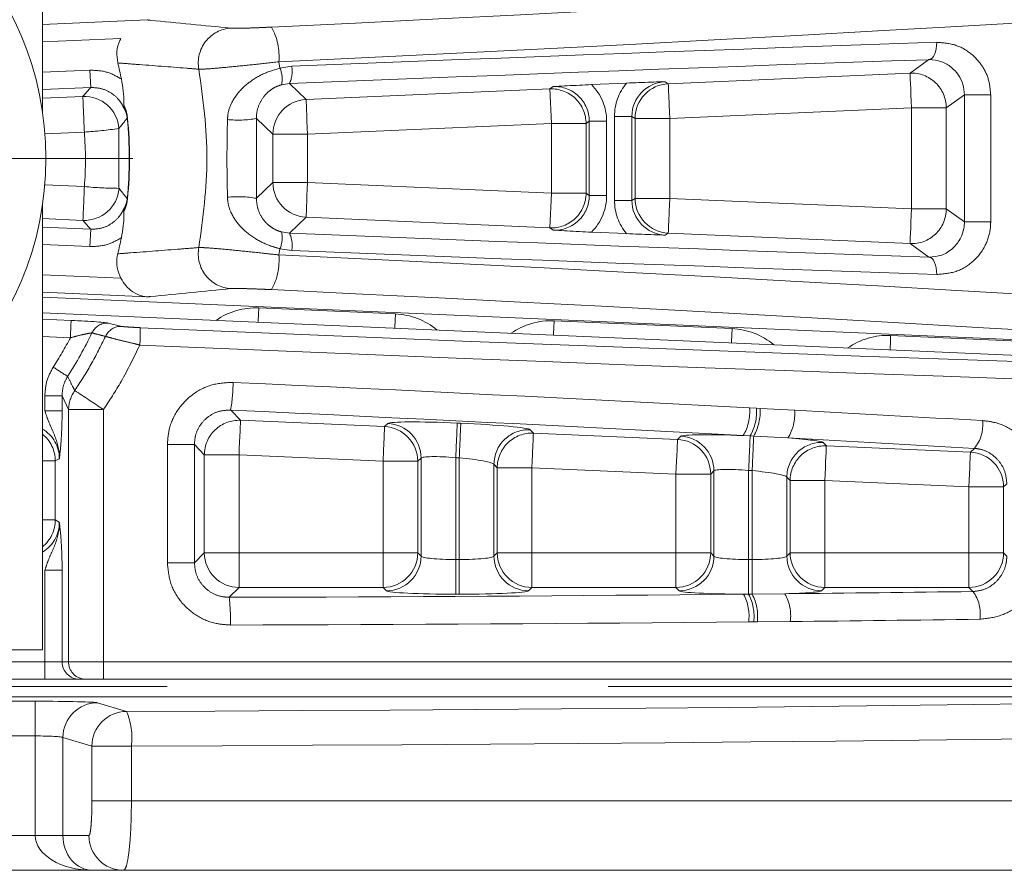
# Model space of a CAD drawing. Header units: millimetres. Extents: x 2 to 601, y 5 to 415.
# Tile 49 of 141: x 218.48 to 221.32, y 199.45 to 201.9. Entities that reach past the tile are written whole.
import ezdxf

# ---------------------------------------------------------------- set-up
doc = ezdxf.new("R2010")
doc.units = ezdxf.units.MM
doc.linetypes.add('PHANTOM', pattern=[12.7, 6.35, -1.27, 1.27, -1.27, 1.27, -1.27])

# ---------------------------------------------------------------- blocks, each defined once
blk = doc.blocks.new('SW_CENTERMARKSYMBOL_1')
at = {"color": 0, "linetype": 'Continuous', "lineweight": 0}
for p, q in [((0, 0.5), (0, 1.16)), ((0, 0), (0, 0.25)), ((-0.5, 0), (-1.16, 0)), ((0, 0), (-0.25, 0)), ((0, 0), (0, -0.25)), ((0, 0), (0.25, 0)), ((0.5, 0), (1.16, 0)), ((0, -0.5), (0, -1.16))]:
    blk.add_line(p, q, dxfattribs=at)

msp = doc.modelspace()

# ---------------------------------------------------------------- linework, layer by layer
at = {"color": 7, "linetype": 'Continuous', "lineweight": 15}
for p, q in [((218.549, 201.634), (218.549, 223.3845)), ((218.549, 201.885), (218.8507, 201.8982)), ((218.7749, 201.8449), (218.549, 201.835)), ((220.1302, 201.7119), (220.2308, 201.7163)), ((218.549, 200.0845), (218.549, 201.3649)), ((220.2308, 201.2827), (220.1302, 201.2871)), ((218.8507, 201.1008), (218.549, 201.1139)), ((218.549, 201.0995), (222.5673, 200.924)), ((218.549, 201.0547), (222.4944, 200.8824)), ((216.749, 200.0845), (218.549, 200.0845)), ((218.5557, 199.9995), (216.7423, 199.9995)), ((218.5557, 199.9995), (218.6553, 199.9995)), ((218.6739, 199.9995), (218.6553, 199.9995)), ((218.7242, 199.9995), (218.6739, 199.9995)), ((222.4558, 199.9995), (218.7242, 199.9995)), ((222.5388, 199.9487), (212.7186, 199.9487)), ((218.6931, 199.4495), (216.6049, 199.4495)), ((218.7823, 199.4495), (218.6931, 199.4495)), ((223.4626, 199.4495), (218.7823, 199.4495))]:
    msp.add_line(p, q, dxfattribs=at)
at = {"color": 7, "linetype": 'PHANTOM', "lineweight": 0}
for p, q in [((219.2297, 201.7776), (219.2329, 201.7596)), ((221.0472, 201.7449), (221.1019, 201.7838)), ((218.549, 201.7476), (218.6857, 201.7536)), ((218.6857, 201.7536), (218.6878, 201.7037)), ((219.2329, 201.7596), (219.2667, 201.7648)), ((220.3511, 201.7145), (221.0472, 201.7449)), ((219.2601, 201.7149), (219.2376, 201.7115)), ((219.2601, 201.7149), (219.308, 201.669)), ((220.3418, 201.7203), (220.3511, 201.7145)), ((218.6878, 201.7037), (218.549, 201.6976)), ((219.308, 201.669), (220.01, 201.6996)), ((220.01, 201.6996), (220.0193, 201.7062)), ((220.0144, 201.5997), (220.01, 201.6996)), ((218.549, 201.6728), (218.6652, 201.6778)), ((221.2039, 201.6823), (221.1516, 201.645)), ((221.2039, 201.6823), (221.2796, 201.6823)), ((221.2039, 201.3167), (221.2039, 201.6823)), ((221.2796, 201.6823), (221.2796, 201.3167)), ((221.0516, 201.645), (220.3554, 201.6146)), ((221.0516, 201.645), (221.1516, 201.645)), ((221.0516, 201.3539), (221.0516, 201.645)), ((221.1516, 201.645), (221.1516, 201.3539)), ((219.2124, 201.5691), (219.165, 201.6144)), ((219.165, 201.6144), (219.165, 201.3845)), ((220.0144, 201.5997), (219.3124, 201.5691)), ((220.1143, 201.5997), (220.0144, 201.5997)), ((220.0144, 201.3992), (220.0144, 201.5997)), ((220.1236, 201.6063), (220.1143, 201.5997)), ((220.1143, 201.5997), (220.1143, 201.3992)), ((220.1236, 201.6063), (220.1736, 201.6063)), ((220.1236, 201.3926), (220.1236, 201.6063)), ((220.1736, 201.6063), (220.1736, 201.3926)), ((220.2462, 201.6204), (220.1962, 201.6204)), ((220.1962, 201.3785), (220.1962, 201.6204)), ((220.2462, 201.6204), (220.2462, 201.3785)), ((220.2554, 201.6146), (220.2462, 201.6204)), ((220.2554, 201.3843), (220.2554, 201.6146)), ((220.2554, 201.6146), (220.3554, 201.6146)), ((220.3554, 201.6146), (220.3554, 201.3843)), ((218.6695, 201.5754), (218.5562, 201.5704)), ((218.7692, 201.5856), (218.7693, 201.4131)), ((219.2124, 201.4299), (219.2124, 201.5691)), ((219.3124, 201.5691), (219.2124, 201.5691)), ((219.3124, 201.5691), (219.3124, 201.4299)), ((219.165, 201.3845), (219.2124, 201.4299)), ((219.3124, 201.4299), (219.2124, 201.4299)), ((219.3124, 201.4299), (220.0144, 201.3992)), ((218.5558, 201.4232), (218.6697, 201.4182)), ((220.01, 201.2993), (220.0144, 201.3992)), ((220.1143, 201.3992), (220.0144, 201.3992)), ((220.1143, 201.3992), (220.1236, 201.3926)), ((220.1236, 201.3926), (220.1736, 201.3926)), ((220.2462, 201.3785), (220.1962, 201.3785)), ((220.2462, 201.3785), (220.2554, 201.3843)), ((220.2554, 201.3843), (220.3554, 201.3843)), ((220.3554, 201.3843), (221.0516, 201.3539)), ((221.0516, 201.3539), (221.1516, 201.3539)), ((221.1516, 201.3539), (221.2039, 201.3167)), ((218.6653, 201.321), (218.549, 201.3261)), ((219.308, 201.33), (219.2601, 201.2841)), ((220.01, 201.2993), (219.308, 201.33)), ((221.2039, 201.3167), (221.2796, 201.3167)), ((218.549, 201.3014), (218.6878, 201.2953)), ((218.6878, 201.2953), (218.6857, 201.2454)), ((219.2376, 201.2875), (219.2601, 201.2841)), ((220.0193, 201.2928), (220.01, 201.2993)), ((220.3511, 201.2844), (220.3418, 201.2787)), ((221.0472, 201.254), (220.3511, 201.2844)), ((218.6857, 201.2454), (218.549, 201.2513)), ((219.2329, 201.2393), (219.2297, 201.2214)), ((219.2667, 201.2341), (219.2329, 201.2393)), ((221.1019, 201.2152), (221.0472, 201.254)), ((218.549, 201.164), (218.7749, 201.1541)), ((219.1721, 201.0688), (219.5654, 201.0517)), ((218.549, 201.0365), (218.6315, 201.0329)), ((220.0221, 201.0317), (220.5349, 201.0093)), ((218.738, 201.0253), (218.7772, 201.0158)), ((218.6293, 200.9829), (218.549, 200.9864)), ((220.9915, 200.9894), (221.5043, 200.967)), ((218.5557, 200.8159), (218.6055, 200.8159)), ((218.5557, 200.7724), (218.5557, 200.8159)), ((218.6241, 200.776), (218.6055, 200.8159)), ((218.6055, 200.8159), (218.6055, 200.7724)), ((220.5852, 200.7812), (220.6053, 200.78)), ((220.6053, 200.78), (220.6156, 200.7794)), ((220.6156, 200.7794), (220.715, 200.7742)), ((218.5557, 200.7724), (218.6055, 200.7724)), ((218.6241, 200.776), (218.7246, 200.776)), ((218.6241, 200.0495), (218.6241, 200.776)), ((218.7246, 200.776), (218.7246, 200.0495)), ((219.0909, 200.7747), (219.1192, 200.7452)), ((219.1192, 200.7452), (219.5342, 200.7271)), ((219.5342, 200.7271), (219.5436, 200.7361)), ((219.7433, 200.7374), (219.7536, 200.7369)), ((219.9533, 200.7183), (219.9627, 200.7084)), ((219.9627, 200.7084), (220.3777, 200.6903)), ((220.3777, 200.6903), (220.3872, 200.6993)), ((220.5869, 200.7004), (220.5669, 200.7014)), ((220.5971, 200.6998), (220.5869, 200.7004)), ((220.6958, 200.6944), (220.5971, 200.6998)), ((218.9086, 200.6753), (218.9864, 200.6753)), ((218.9086, 200.3352), (218.9086, 200.6753)), ((218.9864, 200.6753), (218.9864, 200.3352)), ((219.015, 200.6454), (218.9864, 200.6753)), ((220.7968, 200.6814), (220.8063, 200.6715)), ((220.8063, 200.6715), (221.2213, 200.6534)), ((221.2213, 200.6534), (221.2328, 200.6645)), ((218.5975, 200.6346), (218.5859, 200.6281)), ((219.015, 200.3638), (219.015, 200.6454)), ((219.1149, 200.6454), (219.015, 200.6454)), ((219.1149, 200.6454), (219.1149, 200.3638)), ((219.5298, 200.6273), (219.1149, 200.6454)), ((219.6391, 200.6364), (219.6297, 200.6273)), ((219.6391, 200.3543), (219.6391, 200.6364)), ((219.7492, 200.6371), (219.739, 200.6376)), ((219.739, 200.6376), (219.739, 200.3444)), ((219.7492, 200.3444), (219.7492, 200.6371)), ((218.549, 200.6281), (218.5859, 200.6281)), ((218.5859, 200.6281), (218.5859, 200.4585)), ((219.5298, 200.3638), (219.5298, 200.6273)), ((219.6297, 200.6273), (219.5298, 200.6273)), ((219.6297, 200.6273), (219.6297, 200.3638)), ((219.8491, 200.6185), (219.8491, 200.3543)), ((219.8585, 200.6086), (219.8491, 200.6185)), ((219.8585, 200.3638), (219.8585, 200.6086)), ((219.9584, 200.6086), (219.8585, 200.6086)), ((219.9584, 200.6086), (219.9584, 200.3638)), ((220.3733, 200.5905), (219.9584, 200.6086)), ((220.4732, 200.5905), (220.3733, 200.5905)), ((220.3733, 200.3638), (220.3733, 200.5905)), ((220.4827, 200.5995), (220.4732, 200.5905)), ((220.4732, 200.5905), (220.4732, 200.3638)), ((220.4827, 200.3543), (220.4827, 200.5995)), ((220.5927, 200.6003), (220.5825, 200.6008)), ((220.5825, 200.6008), (220.5825, 200.3444)), ((220.5927, 200.3444), (220.5927, 200.6003)), ((220.6926, 200.5817), (220.6926, 200.3543)), ((220.7021, 200.5718), (220.6926, 200.5817)), ((220.7021, 200.3638), (220.7021, 200.5718)), ((220.8019, 200.5718), (220.7021, 200.5718)), ((221.2169, 200.5537), (220.8019, 200.5718)), ((220.8019, 200.5718), (220.8019, 200.3638)), ((221.3167, 200.5537), (221.2169, 200.5537)), ((221.2169, 200.3638), (221.2169, 200.5537)), ((221.326, 200.5625), (221.3167, 200.5537)), ((221.3167, 200.5537), (221.3167, 200.3638)), ((218.5859, 200.4585), (218.549, 200.4585)), ((218.5859, 200.4585), (218.5975, 200.4515)), ((218.9864, 200.3352), (219.015, 200.3638)), ((219.1149, 200.3638), (219.015, 200.3638)), ((219.1149, 200.3638), (219.1149, 200.2639)), ((219.1149, 200.3638), (219.5298, 200.3638)), ((219.5298, 200.3638), (219.5298, 200.2639)), ((219.6297, 200.3638), (219.5298, 200.3638)), ((219.6297, 200.3638), (219.6391, 200.3543)), ((219.8491, 200.3543), (219.8585, 200.3638)), ((219.9584, 200.3638), (219.8585, 200.3638)), ((219.9584, 200.2639), (219.9584, 200.3638)), ((219.9584, 200.3638), (220.3733, 200.3638)), ((220.3733, 200.2639), (220.3733, 200.3638)), ((220.4732, 200.3638), (220.3733, 200.3638)), ((220.4732, 200.3638), (220.4827, 200.3543)), ((220.6926, 200.3543), (220.7021, 200.3638)), ((220.8019, 200.3638), (220.7021, 200.3638)), ((220.8019, 200.2639), (220.8019, 200.3638)), ((220.8019, 200.3638), (221.2169, 200.3638)), ((221.2169, 200.2639), (221.2169, 200.3638)), ((221.3167, 200.3638), (221.2169, 200.3638)), ((221.3167, 200.3638), (221.326, 200.3545)), ((218.9086, 200.3352), (218.9864, 200.3352)), ((219.739, 200.3444), (219.739, 200.2445)), ((219.739, 200.3444), (219.7492, 200.3444)), ((219.7492, 200.3444), (219.7492, 200.2445)), ((220.5825, 200.2446), (220.5825, 200.3444)), ((220.5825, 200.3444), (220.5927, 200.3444)), ((220.5927, 200.2447), (220.5927, 200.3444)), ((218.6055, 200.3137), (218.5557, 200.3137)), ((218.5557, 200.0495), (218.5557, 200.3137)), ((218.6055, 200.3137), (218.6055, 200.0495)), ((219.1149, 200.2639), (219.0866, 200.2356)), ((219.5298, 200.2639), (219.1149, 200.2639)), ((219.5393, 200.2544), (219.5298, 200.2639)), ((219.7492, 200.2445), (219.739, 200.2445)), ((219.9584, 200.2639), (219.9489, 200.2544)), ((220.3733, 200.2639), (219.9584, 200.2639)), ((220.3828, 200.2544), (220.3733, 200.2639)), ((220.5679, 200.2445), (220.5825, 200.2446)), ((220.5825, 200.2446), (220.5927, 200.2447)), ((220.5927, 200.2447), (220.6869, 200.2457)), ((220.8019, 200.2639), (220.7925, 200.2544)), ((221.2169, 200.2639), (220.8019, 200.2639)), ((221.2286, 200.2522), (221.2169, 200.2639)), ((220.5974, 200.1648), (220.5827, 200.1646)), ((220.6077, 200.165), (220.5974, 200.1648)), ((220.7026, 200.1659), (220.6077, 200.165)), ((216.7423, 200.0495), (218.5557, 200.0495)), ((218.5557, 199.9995), (218.5557, 200.0495)), ((218.6055, 200.0495), (218.5557, 200.0495)), ((218.6055, 200.0495), (218.6241, 200.0495)), ((218.6241, 200.0495), (218.7246, 200.0495)), ((218.7246, 200.0495), (222.4806, 200.0495)), ((212.5578, 199.9787), (222.5388, 199.9787)), ((216.7698, 199.9363), (218.5282, 199.9363)), ((218.5282, 199.8363), (218.5282, 199.9363)), ((218.7075, 199.932), (218.791, 199.907)), ((218.5282, 199.8363), (216.7698, 199.8363)), ((218.5282, 199.5495), (218.5282, 199.8363)), ((218.6079, 199.832), (218.6079, 199.5495)), ((218.6914, 199.807), (218.6079, 199.832)), ((218.6914, 199.6495), (218.6914, 199.807)), ((218.8051, 199.807), (218.6914, 199.807)), ((218.8051, 199.807), (218.8051, 199.6495)), ((218.6914, 199.6495), (218.8051, 199.6495)), ((218.8051, 199.6495), (223.6401, 199.6495)), ((216.7698, 199.5495), (218.5282, 199.5495)), ((218.6079, 199.5495), (218.5282, 199.5495)), ((218.6079, 199.5495), (218.6827, 199.5495))]:
    msp.add_line(p, q, dxfattribs=at)
at = {"color": 7, "linetype": 'PHANTOM', "lineweight": 0, "flags": 128}
for points in [[(221.1019, 201.7838), (221.1065, 201.785), (221.1108, 201.7881), (221.1148, 201.7928), (221.1182, 201.799), (221.1209, 201.8065), (221.1228, 201.815), (221.1239, 201.8242), (221.1241, 201.8337)], [(221.0516, 201.645), (221.0507, 201.6643), (221.0499, 201.6829), (221.0492, 201.7), (221.0485, 201.7151), (221.048, 201.7275), (221.0476, 201.7368), (221.0473, 201.7427), (221.0472, 201.7449)], [(219.3124, 201.5691), (219.3115, 201.5884), (219.3107, 201.6069), (219.31, 201.624), (219.3093, 201.6391), (219.3088, 201.6515), (219.3084, 201.6609), (219.3081, 201.6668), (219.308, 201.669)], [(219.3124, 201.4299), (219.3115, 201.4106), (219.3107, 201.392), (219.31, 201.3749), (219.3093, 201.3598), (219.3088, 201.3474), (219.3084, 201.3381), (219.3081, 201.3322), (219.308, 201.33)], [(221.0516, 201.3539), (221.0507, 201.3346), (221.0499, 201.3161), (221.0492, 201.299), (221.0485, 201.2839), (221.048, 201.2715), (221.0476, 201.2621), (221.0473, 201.2562), (221.0472, 201.254)], [(221.1019, 201.2152), (221.1065, 201.2139), (221.1108, 201.2109), (221.1148, 201.2061), (221.1182, 201.1999), (221.1209, 201.1924), (221.1228, 201.1839), (221.1239, 201.1747), (221.1241, 201.1652)], [(219.1721, 201.0688), (219.1712, 201.0498), (219.1704, 201.0314), (219.1703, 201.0276)], [(219.5654, 201.0517), (219.5646, 201.0326), (219.5638, 201.0142), (219.5637, 201.0104)], [(220.0221, 201.0317), (220.0212, 201.0127), (220.0204, 200.9943), (220.0203, 200.9905)], [(220.5349, 201.0093), (220.534, 200.9903), (220.5333, 200.9719), (220.5331, 200.9681)], [(220.9915, 200.9894), (220.9907, 200.9703), (220.9899, 200.952), (220.9897, 200.9481)], [(219.1192, 200.7452), (219.1191, 200.7424), (219.1188, 200.7362), (219.1184, 200.7266), (219.1179, 200.7142), (219.1172, 200.6993), (219.1165, 200.6825), (219.1157, 200.6643), (219.1149, 200.6454)], [(220.3733, 200.5905), (220.3742, 200.6093), (220.375, 200.6275), (220.3757, 200.6444), (220.3763, 200.6593), (220.3769, 200.6717), (220.3773, 200.6812), (220.3776, 200.6875), (220.3777, 200.6903)], [(220.8019, 200.5718), (220.8028, 200.5906), (220.8035, 200.6088), (220.8043, 200.6256), (220.8049, 200.6405), (220.8055, 200.653), (220.8059, 200.6625), (220.8062, 200.6688), (220.8063, 200.6715)], [(221.2169, 200.5537), (221.2177, 200.5725), (221.2185, 200.5907), (221.2193, 200.6075), (221.2199, 200.6224), (221.2204, 200.6349), (221.2209, 200.6444), (221.2211, 200.6506), (221.2213, 200.6534)]]:
    msp.add_lwpolyline(points, dxfattribs=at)
at = {"color": 7, "linetype": 'Continuous', "lineweight": 15}
msp.add_circle((217.649, 201.4995), 0.91, dxfattribs=at)
at = {"color": 7, "linetype": 'PHANTOM', "lineweight": 0}
for centre, radius, start, end in [((219.0976, 201.7747), 0.0999, 93.3405, 190.6656), ((219.0582, 201.793), 0.1722, 354.8512, 29.3483), ((219.1578, 201.7279), 0.0815, 348.3729, 22.9318), ((219.1873, 201.75), 0.0808, 334.2363, 10.5912), ((221.0515, 201.645), 0.1001, 0.0428, 92.4494), ((220.3555, 201.6146), 0.1, 92.5236, 179.987), ((270.6909, 203.8633), 50.3857, 182.44417, 182.55787), ((220.0143, 201.5997), 0.1, 0.0171, 92.4752), ((218.6694, 201.5778), 0.1001, 4.4838, 92.4119), ((246.2439, 202.7944), 27.6013, 182.31857, 182.53145), ((219.3124, 201.5691), 0.1, 92.5123, 179.984), ((218.7943, 201.6059), 0.0097, 93.4914, 97.8784), ((217.649, 201.4995), 1.1499, 354.2075, 5.7925), ((217.649, 201.4995), 1.1506, 354.2075, 5.7925), ((219.1127, 201.9024), 0.2927, 263.9199, 280.2944), ((218.6125, 202.6161), 1.0423, 273.1362, 278.6457), ((217.649, 201.4959), 1.0236, 355.6457, 4.451), ((219.3124, 201.4299), 0.1, 180.016, 267.4877), ((201.1108, 202.1575), 17.5745, 357.27191, 357.5892), ((218.6696, 201.421), 0.1001, 267.5713, 355.5247), ((218.772, 202.4499), 1.0367, 264.3344, 269.8499), ((218.7943, 201.393), 0.0097, 262.1216, 266.5086), ((219.1127, 201.0965), 0.2927, 79.7056, 96.0801), ((220.0143, 201.3992), 0.1, 267.5248, 359.9829), ((220.3555, 201.3843), 0.1, 180.013, 267.4764), ((270.6909, 199.1357), 50.3857, 177.44213, 177.55583), ((221.0515, 201.354), 0.1001, 267.5506, 359.9572), ((219.1578, 201.2711), 0.0815, 337.0682, 11.6271), ((219.1873, 201.249), 0.0808, 349.4088, 25.7637), ((219.0976, 201.2243), 0.0999, 169.3344, 266.6595), ((219.0582, 201.2059), 0.1722, 330.6516, 5.1489), ((249.2098, 199.6789), 30.6083, 177.46473, 177.55826), ((218.7363, 200.9758), 0.0496, 88.1122, 154.9135), ((218.7756, 200.9661), 0.0497, 88.1638, 155.2423), ((218.1077, 201.005), 0.723, 356.5984, 0.5564), ((217.649, 201.4995), 1.108, 327.1508, 332.2141), ((217.649, 201.4995), 1.1573, 327.1508, 334.2551), ((236.4239, 228.4886), 32.8577, 237.10711, 237.19297), ((218.5882, 200.8591), 0.5097, 350.4734, 359.4886), ((218.7229, 200.7742), 0.0988, 144.9205, 178.9671), ((214.7839, 194.9494), 7.0341, 55.92822, 56.73628), ((220.4499, 200.7701), 0.1358, 329.5791, 4.6767), ((220.4642, 200.7706), 0.1414, 330.2039, 3.8131), ((220.4723, 200.7707), 0.1435, 330.3946, 3.4691), ((220.5868, 200.7629), 0.1286, 327.8556, 5.07), ((219.1152, 200.6451), 0.1002, 87.688, 179.8023), ((145.6651, 203.8899), 73.9367, 357.470904, 357.548291), ((219.5295, 200.627), 0.1001, 0.1565, 87.3455), ((219.5389, 200.6361), 0.1002, 0.179, 87.3231), ((211.2692, 201.0559), 8.4801, 357.17224, 357.84696), ((145.8766, 203.9001), 73.9446, 357.470909, 357.548287), ((221.1483, 200.7326), 0.1085, 321.1665, 6.231), ((218.4854, 200.6276), 0.1005, 0.2689, 50.7178), ((219.9493, 200.6181), 0.1002, 87.688, 179.8022), ((219.9587, 200.6083), 0.1002, 87.6934, 179.81), ((271.7609, 198.4055), 51.8494, 177.45442, 177.56477), ((220.3825, 200.5992), 0.1002, 0.1852, 87.3168), ((139.9706, 204.1821), 80.6915, 357.456175, 357.52696), ((302.3044, 197.0868), 81.7872, 177.46809, 177.537863), ((220.373, 200.5902), 0.1002, 0.1852, 87.3168), ((220.7928, 200.5813), 0.1002, 87.6934, 179.81), ((220.8022, 200.5715), 0.1002, 87.6882, 179.8151), ((221.2166, 200.5534), 0.1002, 0.1571, 87.3307), ((218.4853, 200.4591), 0.1006, 309.31, 359.683), ((219.1152, 200.3641), 0.1002, 180.2008, 269.8052), ((219.5295, 200.3641), 0.1002, 270.1813, 359.8264), ((219.539, 200.3546), 0.1002, 270.1751, 359.8188), ((219.9493, 200.3546), 0.1002, 180.187, 269.8191), ((219.9587, 200.3641), 0.1002, 180.1813, 269.8246), ((220.373, 200.3641), 0.1002, 270.1754, 359.8187), ((220.3825, 200.3547), 0.1002, 270.1946, 359.7993), ((220.7928, 200.3546), 0.1002, 180.1813, 269.8111), ((220.8022, 200.3641), 0.1002, 180.1736, 269.8187), ((221.2166, 200.3641), 0.1002, 270.1813, 359.8264), ((220.4491, 200.1813), 0.1346, 352.8818, 28.0176), ((220.4601, 200.1806), 0.1382, 353.4607, 27.6272), ((220.468, 200.18), 0.1405, 353.8386, 27.3986), ((220.5755, 200.1824), 0.1281, 352.5721, 29.6145), ((221.1422, 200.1884), 0.1074, 351.3772, 36.4469), ((218.5683, 200.1732), 0.522, 358.085, 6.8706), ((218.6554, 200.0494), 0.0499, 179.8953, 269.8817), ((218.674, 200.0494), 0.0499, 179.8953, 269.9091), ((217.3365, 200.0364), 1.3882, 358.4763, 0.5402), ((218.708, 199.8319), 0.1001, 90.2553, 179.9345), ((218.7915, 199.8069), 0.1001, 90.2614, 179.9422), ((218.6059, 199.8299), 0.2005, 353.4556, 22.6176), ((218.7825, 199.5493), 0.0998, 179.8897, 269.8873)]:
    msp.add_arc(centre, radius, start, end, dxfattribs=at)
at = {"color": 7, "linetype": 'Continuous', "lineweight": 15}
for start, end in [(11.4657, 13.8204), (346.1796, 348.5343)]:
    msp.add_arc((217.649, 201.4995), 1.15, start, end, dxfattribs=at)
at = {"color": 7, "linetype": 'PHANTOM', "lineweight": 0}
for centre, major_axis, ratio, start_param, end_param in [((218.2085, 201.9852), (5.8647, 0.2562), 0.026161, 4.882562, 5.550835), ((218.2129, 201.8854), (5.9647, 0.2562), 0.025724, 4.8826, 5.582202), ((218.2129, 201.6175), (5.9647, 0.2583), 0.017293, 1.06016, 1.392436), ((218.2151, 201.5675), (5.9147, 0.2583), 0.017438, 1.060147, 1.392423), ((220.0236, 201.6063), (-0.1223, -0.087), 0.999484, 2.523847, 3.304561), ((220.3462, 201.6203), (-0.1273, 0.0794), 0.999524, 6.147041, 6.840532), ((220.3462, 201.6203), (0.0849, -0.053), 0.999049, 2.172212, 3.698939), ((220.0236, 201.6063), (0.0816, 0.058), 0.998969, 5.665439, 7.27939), ((220.0236, 201.3927), (0.0816, -0.058), 0.998969, 5.28698, 6.900931), ((220.0236, 201.3927), (0.1223, -0.087), 0.999484, 6.120217, 6.900931), ((220.3462, 201.3786), (0.1273, 0.0794), 0.999524, 2.584246, 3.277737), ((220.3462, 201.3786), (0.0849, 0.053), 0.999049, 2.584246, 4.110973), ((218.2151, 201.4314), (5.9147, -0.2583), 0.017438, 4.890762, 5.223038), ((218.2129, 201.3815), (5.9647, -0.2583), 0.017293, 4.890749, 5.223026), ((218.2129, 201.1136), (5.9647, -0.2562), 0.025724, 0.700983, 1.400585), ((218.2085, 201.0137), (5.8647, -0.2562), 0.026161, 0.73235, 1.400623), ((219.1636, 200.8689), (0.1385, -0.1447), 0.998727, 2.335014, 2.989083), ((219.5565, 200.8517), (-0.1446, -0.1385), 0.998834, 3.250522, 3.904591), ((220.0136, 200.8318), (0.1385, -0.1447), 0.998727, 2.335014, 2.989083), ((218.6343, 201.3886), (10.532, -0.4604), 0.034887, 4.732561, 5.085454), ((220.5259, 200.8094), (-0.1446, -0.1385), 0.998834, 3.250522, 3.904591), ((220.983, 200.7895), (0.1385, -0.1447), 0.998727, 2.335014, 2.989083), ((218.6321, 201.3387), (10.582, -0.4604), 0.034723, 4.732547, 5.086117), ((218.6321, 200.3243), (10.582, -0.4598), 0.051963, 1.387426, 1.529019), ((218.6286, 200.2445), (10.502, -0.4598), 0.052358, 1.38746, 1.529053), ((218.6321, 200.3243), (10.582, -0.4598), 0.051963, 1.322467, 1.37493), ((218.4967, 200.6339), (0.0883, 0.0491), 0.990116, 5.777912, 6.805504), ((219.7434, 200.7269), (0.2, -0.0088), 0.052358, 1.573089, 3.091525), ((219.7536, 200.7264), (0.2, -0.0088), 0.052358, 0.054652, 1.573089), ((220.5869, 200.69), (0.2, -0.0088), 0.052358, 1.67307, 3.091525), ((218.6286, 200.2445), (10.502, -0.4598), 0.052358, 1.322501, 1.374964), ((220.5971, 200.6896), (0.2, -0.0088), 0.052358, 0.054652, 1.057241), ((219.739, 200.6271), (0.1, -0.0088), 0.104113, 1.579988, 3.098424), ((219.7492, 200.6267), (0.1, -0.0088), 0.104113, 0.061551, 1.579988), ((220.5825, 200.5903), (0.1, -0.0088), 0.104113, 1.579988, 3.098424), ((220.5927, 200.5898), (0.1, -0.0088), 0.104113, 0.061551, 1.579988), ((218.4967, 200.4522), (0.0867, -0.0519), 0.989746, 5.792855, 6.820609), ((219.739, 200.3549), (0.1, 0), 0.104816, 3.193953, 4.712389), ((219.7492, 200.3549), (0.1, 0), 0.104816, 4.712389, 6.230825), ((220.5825, 200.3549), (0.1, 0), 0.104816, 3.193953, 4.712389), ((220.5927, 200.3549), (0.1, 0), 0.104816, 4.712389, 6.230825), ((218.6321, 200.7855), (10.502, 0), 0.052408, 4.755675, 4.897777), ((219.739, 200.255), (0.2, 0), 0.052408, 3.193953, 4.712389), ((219.7492, 200.255), (0.2, 0), 0.052408, 4.712389, 6.230825), ((220.5825, 200.255), (0.2, 0), 0.052408, 3.193953, 4.639321), ((220.5927, 200.255), (0.2, 0), 0.052408, 5.20266, 6.230825), ((218.6321, 200.7855), (10.502, 0), 0.052408, 4.909317, 4.962216), ((218.6321, 200.7056), (10.582, 0), 0.052012, 4.755675, 4.897777), ((218.6321, 200.7056), (10.582, 0), 0.052012, 4.909317, 4.962216), ((218.5282, 199.9316), (0.18, 0), 0.026186, 0.087266, 1.570796), ((217.649, 200.117), (8.1, 0), 0.026186, 4.853852, 5.360738), ((217.649, 200.017), (8.2, 0), 0.025867, 4.853852, 5.368432), ((218.5282, 199.8316), (0.08, 0), 0.058918, 0.087266, 1.570796), ((218.6931, 199.5495), (0.1649, 0), 0.606283, 3.141593, 4.712389)]:
    msp.add_ellipse(centre, major_axis=major_axis, ratio=ratio, start_param=start_param, end_param=end_param, dxfattribs=at)
at = {"color": 7, "linetype": 'Continuous', "lineweight": 15}
msp.add_ellipse((218.6931, 199.5495), major_axis=(0, 0.1), ratio=0.85244, start_param=1.570796, end_param=3.141593, dxfattribs=at)
at = {"color": 7, "linetype": 'PHANTOM', "lineweight": 0}
for points, knots in [([(218.8507, 201.8982), (218.8537, 201.8979), (218.9348, 201.89), (219.0148, 201.8821), (219.0918, 201.8745)], [0, 0, 0, 0, 0.0372522, 1, 1, 1, 1]), ([(219.0918, 201.8745), (219.0934, 201.8744), (219.0978, 201.8741), (219.1141, 201.8741), (219.141, 201.8747), (219.174, 201.8759), (219.1969, 201.8769), (219.2083, 201.8774)], [0, 0, 0, 0, 0.130369, 0.346357, 0.563991, 0.781919, 1, 1, 1, 1]), ([(221.1241, 201.8337), (221.1429, 201.8323), (221.1779, 201.8297), (221.2224, 201.8041), (221.2543, 201.77), (221.2754, 201.7285), (221.2782, 201.6977), (221.2796, 201.6823)], [0, 0, 0, 0, 0.247231, 0.4589, 0.646429, 0.823171, 1, 1, 1, 1]), ([(218.9994, 201.7562), (218.9874, 201.7572), (218.9276, 201.762), (218.8498, 201.768), (218.7836, 201.7729), (218.7657, 201.7742)], [0, 0, 0, 0, 0.154454, 0.772261, 1, 1, 1, 1]), ([(219.2297, 201.7776), (219.2071, 201.775), (219.1618, 201.77), (219.0966, 201.7634), (219.0434, 201.7585), (219.0112, 201.7562), (219.0026, 201.7562), (218.9994, 201.7562)], [0, 0, 0, 0, 0.21752, 0.435116, 0.652695, 0.869179, 1, 1, 1, 1]), ([(218.6857, 201.7536), (218.7027, 201.7528), (218.7349, 201.7514), (218.7629, 201.7356), (218.7761, 201.7281)], [0, 0, 0, 0, 0.529139, 1, 1, 1, 1]), ([(218.9994, 201.2428), (219.011, 201.3282), (219.0344, 201.4993), (219.0111, 201.6705), (218.9994, 201.7562)], [0, 0, 0, 0, 0.49928, 1, 1, 1, 1]), ([(219.0817, 201.6114), (219.0821, 201.6165), (219.0835, 201.6359), (219.092, 201.6575), (219.111, 201.6885), (219.1384, 201.7165), (219.1843, 201.7447), (219.2164, 201.7546), (219.2329, 201.7596)], [0, 0, 0, 0, 0.06586, 0.251423, 0.308448, 0.572128, 0.780872, 1, 1, 1, 1]), ([(218.6652, 201.6778), (218.6688, 201.6819), (218.6764, 201.6905), (218.6838, 201.6991), (218.6878, 201.7037)], [0, 0, 0, 0, 0.468183, 1, 1, 1, 1]), ([(218.7838, 201.6438), (218.7809, 201.6495), (218.773, 201.6652), (218.7522, 201.6859), (218.7217, 201.7018), (218.6991, 201.7031), (218.6878, 201.7037)], [0, 0, 0, 0, 0.159167, 0.439252, 0.719689, 1, 1, 1, 1]), ([(219.2376, 201.7115), (219.2314, 201.7094), (219.2231, 201.7067), (219.2078, 201.6982), (219.1899, 201.6839), (219.1731, 201.6589), (219.1656, 201.6338), (219.1651, 201.6179), (219.165, 201.6144)], [0, 0, 0, 0, 0.143236, 0.189409, 0.380564, 0.650937, 0.92349, 1, 1, 1, 1]), ([(218.783, 201.6528), (218.7843, 201.6502), (218.7868, 201.6448), (218.7899, 201.636), (218.7918, 201.6282), (218.7929, 201.6226), (218.7934, 201.6184), (218.7937, 201.6156)], [0, 0, 0, 0, 0.316219, 0.65683, 0.766498, 0.849452, 1, 1, 1, 1]), ([(218.793, 201.6155), (218.7929, 201.6169), (218.7926, 201.6188), (218.7919, 201.623), (218.7904, 201.6295), (218.7875, 201.6372), (218.7852, 201.6413), (218.7838, 201.6438)], [0, 0, 0, 0, 0.071858, 0.10474, 0.250944, 0.541123, 1, 1, 1, 1]), ([(218.793, 201.6155), (218.7886, 201.61), (218.7807, 201.6), (218.7727, 201.59), (218.7692, 201.5856)], [0, 0, 0, 0, 0.5595508, 1, 1, 1, 1]), ([(219.0817, 201.3876), (219.081, 201.4209), (219.0795, 201.4954), (219.0809, 201.5701), (219.0817, 201.6114)], [0, 0, 0, 0, 0.446598, 1, 1, 1, 1]), ([(218.7693, 201.4131), (218.7729, 201.4087), (218.7809, 201.3988), (218.7887, 201.3889), (218.793, 201.3834)], [0, 0, 0, 0, 0.443621, 1, 1, 1, 1]), ([(218.7937, 201.3834), (218.7934, 201.3806), (218.7929, 201.3763), (218.7918, 201.3707), (218.7899, 201.3629), (218.7868, 201.3542), (218.7843, 201.3487), (218.783, 201.3461)], [0, 0, 0, 0, 0.150548, 0.233502, 0.34317, 0.683781, 1, 1, 1, 1]), ([(218.7838, 201.3552), (218.7852, 201.3576), (218.7875, 201.3617), (218.7904, 201.3695), (218.792, 201.3764), (218.7927, 201.3808), (218.7929, 201.3828), (218.793, 201.3834)], [0, 0, 0, 0, 0.458842, 0.748998, 0.895191, 0.965429, 1, 1, 1, 1]), ([(219.2329, 201.2393), (219.2242, 201.2417), (219.1999, 201.2485), (219.1594, 201.2679), (219.1192, 201.2996), (219.0935, 201.3359), (219.0831, 201.3668), (219.082, 201.3828), (219.0817, 201.3876)], [0, 0, 0, 0, 0.116369, 0.323497, 0.566713, 0.792342, 0.938901, 1, 1, 1, 1]), ([(219.165, 201.3845), (219.1656, 201.3762), (219.1663, 201.3654), (219.1718, 201.346), (219.1811, 201.3264), (219.1991, 201.3066), (219.2155, 201.2962), (219.2273, 201.2907), (219.2333, 201.2888), (219.2376, 201.2875)], [0, 0, 0, 0, 0.183816, 0.238043, 0.481312, 0.717359, 0.862377, 0.899984, 1, 1, 1, 1]), ([(218.6878, 201.2953), (218.6991, 201.2959), (218.7217, 201.2971), (218.7522, 201.313), (218.773, 201.3338), (218.7809, 201.3495), (218.7838, 201.3552)], [0, 0, 0, 0, 0.280311, 0.560748, 0.840833, 1, 1, 1, 1]), ([(218.6878, 201.2953), (218.6839, 201.2998), (218.6765, 201.3084), (218.6689, 201.3169), (218.6653, 201.321)], [0, 0, 0, 0, 0.528284, 1, 1, 1, 1]), ([(221.2796, 201.3167), (221.2794, 201.311), (221.2786, 201.2877), (221.2655, 201.2452), (221.2305, 201.2002), (221.1807, 201.1696), (221.143, 201.1667), (221.1241, 201.1652)], [0, 0, 0, 0, 0.06552, 0.269488, 0.503861, 0.751872, 1, 1, 1, 1]), ([(218.7761, 201.2709), (218.7629, 201.2634), (218.7349, 201.2475), (218.7027, 201.2461), (218.6857, 201.2454)], [0, 0, 0, 0, 0.470861, 1, 1, 1, 1]), ([(218.7657, 201.2248), (218.7778, 201.2256), (218.8384, 201.23), (218.9162, 201.2361), (218.9817, 201.2413), (218.9994, 201.2428)], [0, 0, 0, 0, 0.154452, 0.77226, 1, 1, 1, 1]), ([(218.9994, 201.2428), (219.0055, 201.2427), (219.0177, 201.2425), (219.0617, 201.2389), (219.1191, 201.2334), (219.1782, 201.2272), (219.2151, 201.223), (219.2297, 201.2214)], [0, 0, 0, 0, 0.214137, 0.427788, 0.642244, 0.858338, 1, 1, 1, 1]), ([(219.0918, 201.1245), (219.0148, 201.1169), (218.9348, 201.1089), (218.8537, 201.101), (218.8507, 201.1008)], [0, 0, 0, 0, 0.962748, 1, 1, 1, 1]), ([(219.2083, 201.1215), (219.2009, 201.1219), (219.1823, 201.1227), (219.1524, 201.1239), (219.1233, 201.1247), (219.1011, 201.1249), (219.0949, 201.1246), (219.0918, 201.1245)], [0, 0, 0, 0, 0.141988, 0.358589, 0.573265, 0.786617, 1, 1, 1, 1]), ([(218.7772, 201.0158), (218.7787, 201.0155), (218.7816, 201.015), (218.7923, 201.0141), (218.8066, 201.0132), (218.8202, 201.0125), (218.8284, 201.0121), (218.8307, 201.012)], [0, 0, 0, 0, 0.2181109, 0.4358562, 0.6623189, 0.906057, 1, 1, 1, 1]), ([(218.6293, 200.9829), (218.6371, 200.985), (218.6522, 200.9891), (218.6721, 200.9938), (218.6864, 200.9965), (218.6899, 200.9967), (218.6914, 200.9968)], [0, 0, 0, 0, 0.29443, 0.572483, 0.812781, 1, 1, 1, 1]), ([(218.642, 200.831), (218.658, 200.8557), (218.6904, 200.906), (218.717, 200.9597), (218.7305, 200.9869)], [0, 0, 0, 0, 0.491486, 1, 1, 1, 1]), ([(218.7305, 200.9869), (218.7248, 200.9884), (218.7118, 200.9917), (218.6988, 200.9949), (218.6914, 200.9968)], [0, 0, 0, 0, 0.438639, 1, 1, 1, 1]), ([(218.8294, 200.9621), (218.8252, 200.9631), (218.8099, 200.9666), (218.7847, 200.9727), (218.7584, 200.9793), (218.7387, 200.9845), (218.7333, 200.9861), (218.7305, 200.9869)], [0, 0, 0, 0, 0.091693, 0.330539, 0.555681, 0.776099, 1, 1, 1, 1]), ([(218.8294, 200.9621), (218.8122, 200.9266), (218.781, 200.8625), (218.742, 200.8027), (218.7246, 200.776)], [0, 0, 0, 0, 0.552283, 1, 1, 1, 1]), ([(218.5557, 200.8159), (218.5567, 200.8303), (218.5588, 200.8596), (218.5728, 200.8854), (218.5799, 200.8984)], [0, 0, 0, 0, 0.494744, 1, 1, 1, 1]), ([(218.6213, 200.8717), (218.6166, 200.8629), (218.6073, 200.8454), (218.6061, 200.8257), (218.6055, 200.8159)], [0, 0, 0, 0, 0.503521, 1, 1, 1, 1]), ([(218.6213, 200.8717), (218.626, 200.8624), (218.6329, 200.8487), (218.6398, 200.8352), (218.642, 200.831)], [0, 0, 0, 0, 0.685493, 1, 1, 1, 1]), ([(218.9086, 200.6753), (218.9098, 200.6912), (218.9127, 200.7272), (218.9378, 200.7792), (218.9808, 200.8229), (219.0365, 200.8514), (219.0775, 200.8535), (219.0979, 200.8545)], [0, 0, 0, 0, 0.163868, 0.371261, 0.579849, 0.789764, 1, 1, 1, 1]), ([(218.5975, 200.6346), (218.5975, 200.6348), (218.5978, 200.6415), (218.5962, 200.6709), (218.582, 200.7075), (218.5649, 200.7448), (218.5586, 200.7637), (218.5557, 200.7724)], [0, 0, 0, 0, 0.004321, 0.141749, 0.608504, 0.820875, 1, 1, 1, 1]), ([(218.6055, 200.7724), (218.6054, 200.7582), (218.6051, 200.7299), (218.6028, 200.6843), (218.6, 200.6552), (218.598, 200.6381), (218.5975, 200.6347), (218.5975, 200.6346)], [0, 0, 0, 0, 0.246162, 0.491292, 0.895833, 0.99632, 1, 1, 1, 1]), ([(219.0909, 200.7747), (219.0796, 200.7742), (219.057, 200.7731), (219.0261, 200.7574), (219.0024, 200.7331), (218.9886, 200.7042), (218.9871, 200.6842), (218.9864, 200.6753)], [0, 0, 0, 0, 0.210614, 0.420175, 0.628249, 0.835644, 1, 1, 1, 1]), ([(221.2562, 200.7443), (221.2672, 200.7431), (221.2984, 200.7396), (221.3463, 200.718), (221.391, 200.6766), (221.4212, 200.6228), (221.4251, 200.5826), (221.427, 200.5625)], [0, 0, 0, 0, 0.123046, 0.348425, 0.568362, 0.78427, 1, 1, 1, 1]), ([(221.326, 200.5625), (221.3249, 200.5737), (221.3228, 200.5964), (221.3063, 200.6263), (221.282, 200.6495), (221.256, 200.6617), (221.2389, 200.6638), (221.2328, 200.6645)], [0, 0, 0, 0, 0.211579, 0.426272, 0.64761, 0.875606, 1, 1, 1, 1]), ([(218.5557, 200.3137), (218.5586, 200.3224), (218.5649, 200.3412), (218.582, 200.3786), (218.5962, 200.4152), (218.5978, 200.4446), (218.5975, 200.4513), (218.5975, 200.4515)], [0, 0, 0, 0, 0.179073, 0.39139, 0.858311, 0.995678, 1, 1, 1, 1]), ([(218.5975, 200.4515), (218.5975, 200.4514), (218.598, 200.448), (218.6, 200.4309), (218.6028, 200.4018), (218.6051, 200.3562), (218.6054, 200.3279), (218.6055, 200.3137)], [0, 0, 0, 0, 0.003679, 0.104133, 0.508792, 0.753879, 1, 1, 1, 1]), ([(221.2286, 200.2522), (221.2398, 200.2536), (221.2623, 200.2564), (221.2918, 200.275), (221.3139, 200.3018), (221.3247, 200.3301), (221.3257, 200.3482), (221.326, 200.3545)], [0, 0, 0, 0, 0.223994, 0.447896, 0.669072, 0.883222, 1, 1, 1, 1]), ([(221.427, 200.3545), (221.4264, 200.3431), (221.4246, 200.311), (221.4048, 200.2603), (221.3644, 200.2124), (221.31, 200.1794), (221.269, 200.1747), (221.2484, 200.1723)], [0, 0, 0, 0, 0.119395, 0.336042, 0.556721, 0.778164, 1, 1, 1, 1]), ([(219.09, 200.1557), (219.0764, 200.1566), (219.0426, 200.1588), (218.9916, 200.1803), (218.9457, 200.2208), (218.9146, 200.2746), (218.9106, 200.315), (218.9086, 200.3352)], [0, 0, 0, 0, 0.1446531, 0.3589803, 0.5728848, 0.7866186, 1, 1, 1, 1]), ([(218.9864, 200.3352), (218.9875, 200.3239), (218.9896, 200.3015), (219.0068, 200.2716), (219.0321, 200.2491), (219.0604, 200.2372), (219.079, 200.2361), (219.0866, 200.2356)], [0, 0, 0, 0, 0.2139258, 0.4275318, 0.6408842, 0.8550233, 1, 1, 1, 1]), ([(218.6827, 199.5495), (218.6833, 199.55), (218.685, 199.5512), (218.6874, 199.5632), (218.6896, 199.5858), (218.6911, 199.6158), (218.6913, 199.6382), (218.6914, 199.6495)], [0, 0, 0, 0, 0.1422444, 0.3569709, 0.571411, 0.7857013, 1, 1, 1, 1]), ([(218.8051, 199.6495), (218.8049, 199.627), (218.8044, 199.5821), (218.8005, 199.5222), (218.7947, 199.477), (218.7883, 199.4529), (218.784, 199.4505), (218.7823, 199.4495)], [0, 0, 0, 0, 0.21441, 0.428765, 0.643183, 0.857837, 1, 1, 1, 1])]:
    msp.add_open_spline(points, degree=3, knots=knots, dxfattribs=at)
at = {"color": 7, "linetype": 'Continuous', "lineweight": 15}
for points, knots in [([(218.7657, 201.7742), (218.7641, 201.7852), (218.7609, 201.8072), (218.7678, 201.8312), (218.7739, 201.8429), (218.7749, 201.8449)], [0, 0, 0, 0, 0.455213, 0.910463, 1, 1, 1, 1]), ([(221.2039, 201.6823), (221.203, 201.6926), (221.2011, 201.7136), (221.187, 201.7413), (221.166, 201.764), (221.137, 201.7809), (221.1142, 201.7828), (221.1019, 201.7838)], [0, 0, 0, 0, 0.165726, 0.336486, 0.524401, 0.74235, 1, 1, 1, 1]), ([(218.7761, 201.7281), (218.7781, 201.7165), (218.7821, 201.6931), (218.784, 201.6663), (218.7832, 201.6556), (218.783, 201.6528)], [0, 0, 0, 0, 0.4190423, 0.846699, 1, 1, 1, 1]), ([(220.0193, 201.7062), (220.0194, 201.7062), (220.0222, 201.7064), (220.0461, 201.7077), (220.0807, 201.7096), (220.1183, 201.7114), (220.1302, 201.7119)], [0, 0, 0, 0, 0.005044, 0.083145, 0.711302, 1, 1, 1, 1]), ([(220.2308, 201.7163), (220.2427, 201.7168), (220.2803, 201.7183), (220.3149, 201.7194), (220.3389, 201.7202), (220.3416, 201.7203), (220.3418, 201.7203)], [0, 0, 0, 0, 0.28882, 0.916734, 0.994959, 1, 1, 1, 1]), ([(218.7838, 201.6438), (218.7838, 201.6439), (218.7828, 201.6466), (218.7829, 201.6498), (218.783, 201.6528)], [0, 0, 0, 0, 0.0253392, 1, 1, 1, 1]), ([(218.783, 201.3461), (218.7832, 201.3421), (218.7838, 201.3308), (218.7819, 201.3042), (218.7781, 201.2824), (218.7761, 201.2709)], [0, 0, 0, 0, 0.2117, 0.584508, 1, 1, 1, 1]), ([(218.7838, 201.3552), (218.7838, 201.3551), (218.7828, 201.3523), (218.7829, 201.3492), (218.783, 201.3461)], [0, 0, 0, 0, 0.0253392, 1, 1, 1, 1]), ([(221.1019, 201.2152), (221.1143, 201.2162), (221.1388, 201.2182), (221.1712, 201.2383), (221.193, 201.2663), (221.2012, 201.2909), (221.2036, 201.3064), (221.2038, 201.3129), (221.2039, 201.3167)], [0, 0, 0, 0, 0.258365, 0.513129, 0.744946, 0.895112, 0.938942, 1, 1, 1, 1]), ([(220.1302, 201.2871), (220.1183, 201.2876), (220.0807, 201.2893), (220.0461, 201.2913), (220.0222, 201.2926), (220.0194, 201.2927), (220.0193, 201.2928)], [0, 0, 0, 0, 0.288698, 0.916855, 0.994956, 1, 1, 1, 1]), ([(220.3418, 201.2787), (220.3416, 201.2787), (220.3389, 201.2788), (220.3149, 201.2795), (220.2803, 201.2806), (220.2427, 201.2822), (220.2308, 201.2827)], [0, 0, 0, 0, 0.005041, 0.083266, 0.71118, 1, 1, 1, 1]), ([(218.7749, 201.1541), (218.7706, 201.1642), (218.7619, 201.1846), (218.7623, 201.2097), (218.7652, 201.2226), (218.7657, 201.2248)], [0, 0, 0, 0, 0.451841, 0.907941, 1, 1, 1, 1]), ([(218.7749, 201.1541), (218.7794, 201.1469), (218.7892, 201.1312), (218.8109, 201.1124), (218.8321, 201.1032), (218.8462, 201.101), (218.8505, 201.1008), (218.8507, 201.1008)], [0, 0, 0, 0, 0.231772, 0.501856, 0.851412, 0.994167, 1, 1, 1, 1]), ([(218.738, 201.0253), (218.7352, 201.0258), (218.7292, 201.0268), (218.7053, 201.0288), (218.6711, 201.031), (218.6447, 201.0322), (218.6315, 201.0329)], [0, 0, 0, 0, 0.207178, 0.458913, 0.729792, 1, 1, 1, 1])]:
    msp.add_open_spline(points, degree=3, knots=knots, dxfattribs=at)

# ---------------------------------------------------------------- block references
at = {"color": 7, "linetype": 'Continuous', "lineweight": 0}
msp.add_blockref('SW_CENTERMARKSYMBOL_1', (217.649, 201.4995), dxfattribs=at)

doc.saveas('drawing.dxf')
